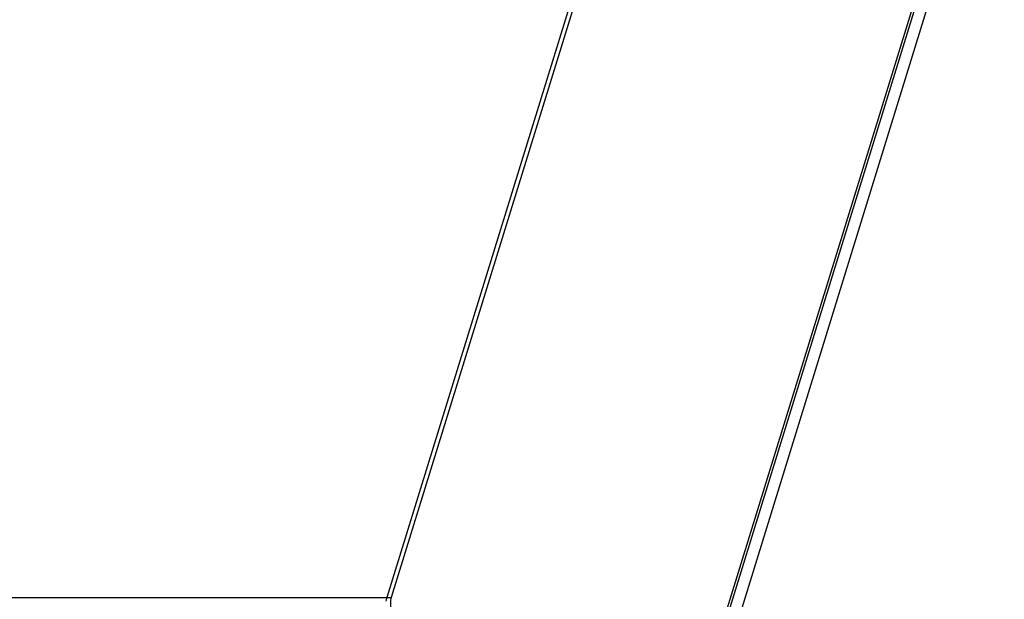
# Model space of a CAD drawing. Header units: millimetres. Extents: x 0 to 594, y 1 to 420.
# Tile 69 of 202: x 306 to 366, y 70 to 105. Entities that reach past the tile are written whole.
import ezdxf

# ---------------------------------------------------------------- set-up
doc = ezdxf.new("R2010")
doc.units = ezdxf.units.MM
doc.header["$LTSCALE"] = 32.67
doc.layers.add('61786N-2_DXF_CONTINUOUS_LINE', color=7, linetype='CONTINUOUS')
doc.layers.add('61787N-0_DXF_CONTINUOUS_LINE', color=7, linetype='CONTINUOUS')

msp = doc.modelspace()

# ---------------------------------------------------------------- linework, layer by layer
at = {"layer": '61786N-2_DXF_CONTINUOUS_LINE', "color": 7, "linetype": 'Continuous'}
for p, q in [((335.4954, 23.0062), (365.7053, 120.7654)), ((363.8317, 117.1154), (340.3391, 41.0935))]:
    msp.add_line(p, q, dxfattribs=at)
at = {"layer": '61787N-0_DXF_CONTINUOUS_LINE', "color": 7, "linetype": 'Continuous'}
for p, q in [((340.2373, 41.211), (363.6572, 116.9979)), ((342.9582, 116.8585), (328.3907, 69.718))]:
    msp.add_line(p, q, dxfattribs=at)
at = {"layer": '61787N-0_DXF_CONTINUOUS_LINE', "color": 3, "linetype": 'Continuous'}
msp.add_line((342.6819, 116.8585), (328.1144, 69.718), dxfattribs=at)
at = {"layer": '61787N-0_DXF_CONTINUOUS_LINE', "color": 9, "linetype": 'Continuous'}
msp.add_line((247.4294, 69.718), (328.3907, 69.718), dxfattribs=at)
at = {"layer": '61787N-0_DXF_CONTINUOUS_LINE', "color": 3, "linetype": 'Continuous'}
msp.add_open_spline([(328.1144, 69.718), (328.1093, 69.7016), (328.0897, 69.6306), (328.0777, 69.5575), (328.0718, 69.5013)], degree=3, knots=[0, 0, 0, 0, 0.2325232, 1, 1, 1, 1], dxfattribs=at)
at = {"layer": '61787N-0_DXF_CONTINUOUS_LINE', "color": 7, "linetype": 'Continuous'}
msp.add_open_spline([(328.3907, 69.718), (328.3571, 69.6095), (328.3285, 69.3774), (328.3473, 69.1449), (328.3746, 69.0309)], degree=3, knots=[0, 0, 0, 0, 0.4920969, 1, 1, 1, 1], dxfattribs=at)

doc.saveas('drawing.dxf')
